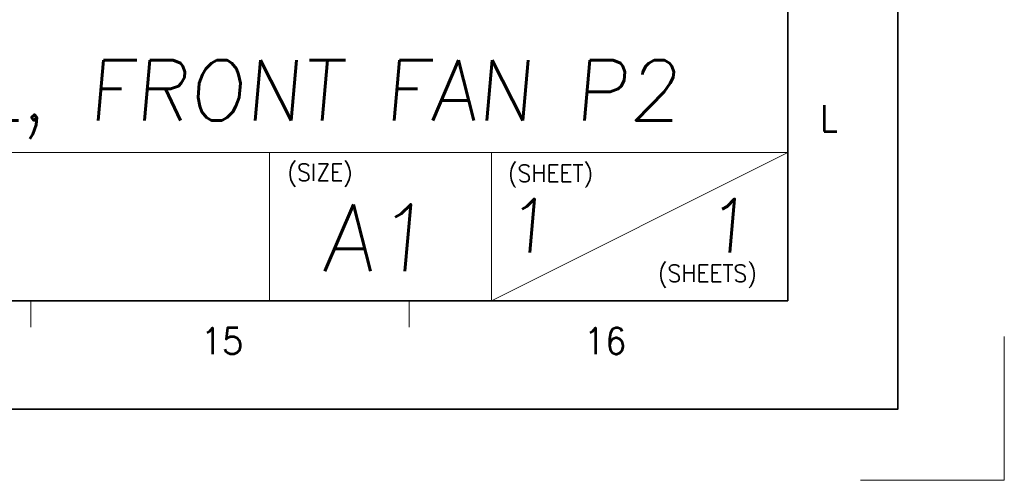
# Model space of a CAD drawing. Header units: millimetres. Extents: x 4065 to 8083, y -652 to 5416.
# Tile 16 of 256: x 4867 to 4998, y 179 to 240. Entities that reach past the tile are written whole.
import ezdxf
from ezdxf.enums import TextEntityAlignment as Align

# ---------------------------------------------------------------- set-up
doc = ezdxf.new("R2010")
doc.units = ezdxf.units.MM
doc.header["$LTSCALE"] = 0.8
doc.linetypes.add('CENTER', pattern=[50.8, 31.75, -6.35, 6.35, -6.35])
doc.layers.get('0').update_dxf_attribs({"linetype": 'CONTINUOUS', "lineweight": 0})
doc.layers.add('1', color=2, linetype='CENTER', lineweight=0)
doc.layers.add('2', color=3, linetype='CONTINUOUS', lineweight=0)
doc.styles.get("Standard").update_dxf_attribs({"font": 'romans.shx', "width": 0.8, "oblique": 5, "bigfont": 'whgtxt.shx'})

msp = doc.modelspace()

# ---------------------------------------------------------------- linework, layer by layer
at = {"color": 7, "linetype": 'Continuous', "lineweight": 35}
for p, q in [((4969.479, 202.892), (4969.479, 768.03)), ((4162.339, 202.892), (4969.479, 202.892))]:
    msp.add_line(p, q, dxfattribs=at)
at = {"color": 7, "linetype": 'Continuous'}
for p, q in [((4969.479, 202.892), (4969.479, 329.007)), ((4818.14, 222.631), (4969.479, 222.631)), ((4900.389, 202.892), (4900.389, 222.631)), ((4929.999, 202.892), (4929.999, 222.631)), ((4929.999, 202.892), (4969.479, 222.631)), ((4818.14, 202.892), (4969.479, 202.892)), ((4818.14, 202.892), (4969.479, 202.892)), ((4852.641, 202.892), (4969.479, 202.892)), ((4868.586, 199.364), (4868.586, 202.892)), ((4919.032, 199.364), (4919.032, 202.892))]:
    msp.add_line(p, q, dxfattribs=at)
at = {"color": 7, "linetype": 'Continuous', "lineweight": 35}
msp.add_lwpolyline([(4144.145, 782.461), (4144.145, 188.461), (4984.145, 188.461), (4984.145, 782.461)], close=True, dxfattribs=at)
at = {"layer": '1'}
for p in [(4998.32, 198.148), (4979.151, 178.979)]:
    msp.add_line(p, (4998.32, 178.979), dxfattribs=at)

# ---------------------------------------------------------------- texts
at = {"color": 7, "linetype": 'Continuous', "width": 0.933333}
for s, height, p in [('L', 3.528, (4974.95, 227.175)), ('15', 3.5277, (4894.092, 197.531)), ('16', 3.5277, (4945.13, 197.531))]:
    msp.add_text(s, height=height, dxfattribs=at).set_placement(p, align=Align.MIDDLE_CENTER)
for s, p in [('(SIZE)', (4902.807, 221.127)), ('(SHEET)', (4932.184, 221.004)), ('(SHEETS)', (4952.17, 207.68))]:
    msp.add_text(s, height=2.288, dxfattribs=at).set_placement(p, align=Align.TOP_LEFT)
at = {"linetype": 'Continuous', "oblique": 5}
for s, height, p in [('A1', 8.8873, (4907.4, 206.839)), ('1', 7.11, (4931.739, 209.336)), ('1', 7.11, (4958.412, 209.336))]:
    msp.add_text(s, height=height, dxfattribs=at).set_placement(p)
at = {"layer": '2', "linetype": 'Continuous', "oblique": 5}
msp.add_text('PANEL, FRONT FAN P2', height=8, dxfattribs=at).set_placement((4834.052, 226.911))

doc.saveas('drawing.dxf')
